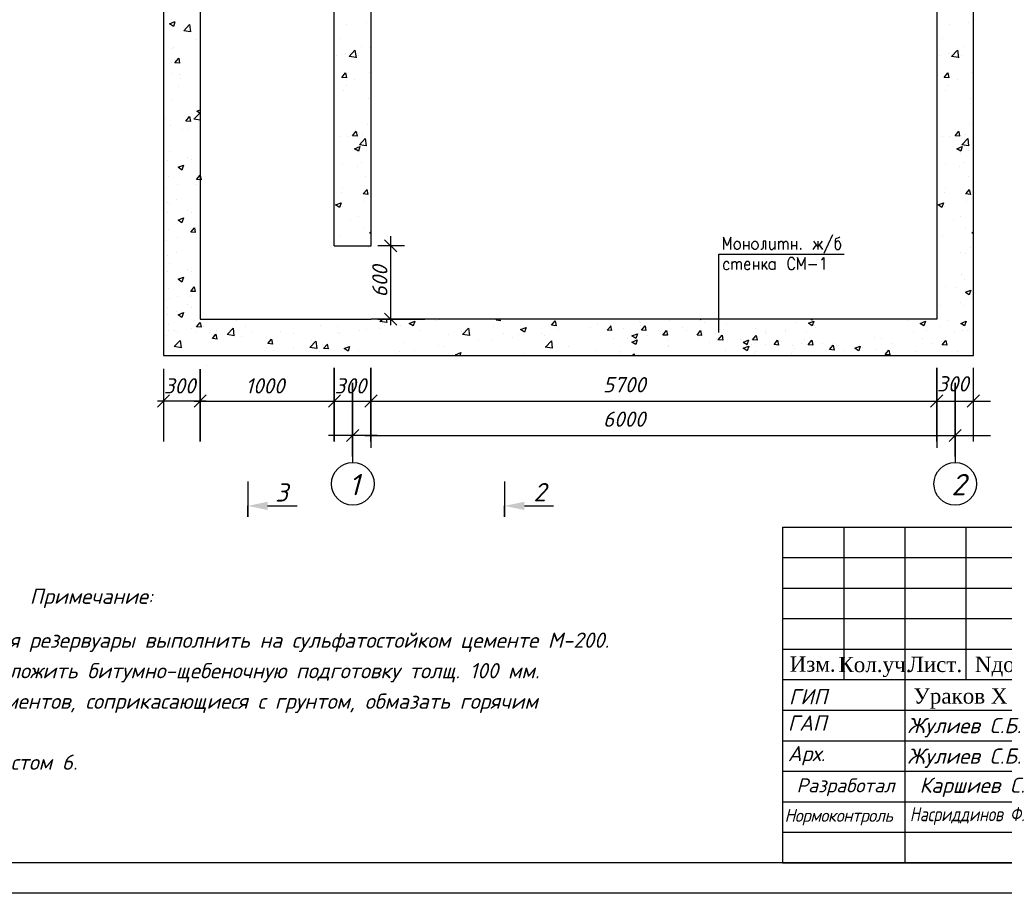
# Model space of a CAD drawing. Extents: x -119078 to 1619993, y 264752 to 340742.
# Tile 50 of 220: x 387511 to 403645, y 297220 to 311529. Entities that reach past the tile are written whole.
import ezdxf
from ezdxf.enums import TextEntityAlignment as Align

# ---------------------------------------------------------------- set-up
doc = ezdxf.new("R2010")
doc.units = 0
doc.header["$MEASUREMENT"] = 0
doc.linetypes.add('CONTI', pattern=[0])
doc.layers.get('0').update_dxf_attribs({"color": 250, "linetype": 'CONTI'})
for name, color, linetype in [('BC-Form$1$SHEET-TEXT', 7, 'Continuous'), ('PDF _Геометрия', 250, 'Continuous'), ('PDF _Сплошная заливка', 7, 'Continuous'), ('PDF _Текст', 7, 'Continuous'), ('SHTAMP', 250, 'Continuous')]:
    doc.layers.add(name, color=color, linetype=linetype)
doc.layers.add('Графа', color=7, linetype='Continuous', lineweight=30)
doc.layers.add('НАДПИСИ', color=7, linetype='Continuous', lineweight=13)
doc.styles.add('ICOCPEUR', font='isocpeui.ttf')
doc.styles.add('ISO', font='times.ttf')
doc.styles.add('ISOCPEUR', font='isocpeui.ttf')
doc.styles.add('PDF ISOCPEUR Italic', font='isocpeui.ttf')
doc.styles.add('ГОСТ 250', font='isocpeui.ttf', dxfattribs={"height": 250})
doc.styles.add('ГОСТ 350', font='isocpeui.ttf', dxfattribs={"height": 350})

# ---------------------------------------------------------------- blocks, each defined once
blk = doc.blocks.new('A$Cbab827f9')
at = {"layer": 'Графа'}
for p, q in [((-18500, 5500), (0, 5500)), ((-18500, 5500), (0, 5500)), ((-18500, 5500), (-18500, 0)), ((-17500, 5500), (-17500, 3000)), ((-16500, 5500), (-16500, 0)), ((-15500, 5500), (-15500, 3000)), ((-18500, 5000), (-12000, 5000)), ((-18500, 4500), (-12000, 4500)), ((-18500, 4000), (-12000, 4000)), ((-18500, 3500), (-12000, 3500)), ((-18500, 3000), (0, 3000)), ((-18500, 2500), (-12000, 2500)), ((-18500, 2000), (-12000, 2000)), ((-18500, 1500), (-12000, 1500)), ((-18500, 1000), (-12000, 1000)), ((-18500, 500), (-12000, 500)), ((-18500, 0), (0, 0)), ((-18500, 0), (0, 0))]:
    blk.add_line(p, q, dxfattribs=at)
at = {"style": 'ISOCPEUR'}
for s, p in [('ГAП            ', (-18415, 2164)), ('Арх.  ', (-18415, 1664))]:
    blk.add_text(s, height=250, dxfattribs=at).set_placement(p)
at = {"insert": (-18397, 2846, 0), "char_height": 250, "attachment_point": 1, "style": 'ISOCPEUR'}
blk.add_mtext_dynamic_manual_height_columns('ГИП', width=1128.03, gutter_width=1500, heights=[0], dxfattribs=at)
at = {"color": 7, "lineweight": 20, "insert": (-16356, 2857), "char_height": 250, "attachment_point": 1, "style": 'ISO'}
blk.add_mtext_dynamic_manual_height_columns('Ураков Х', width=2171.11, gutter_width=1500, heights=[0], dxfattribs=at)
at = {"insert": (-18469, 881), "char_height": 210, "width": 1971.75, "attachment_point": 1, "style": 'ISOCPEUR'}
blk.add_mtext('{\\W0.95;\\T0.95;Нормоконтроль}', dxfattribs=at)
at = {"color": 3, "lineweight": 30, "insert": (-16415, 911), "char_height": 230, "width": 2499.02, "attachment_point": 1, "style": 'PDF ISOCPEUR Italic'}
blk.add_mtext('\\pt500;{\\W0.8;\\C7;Насриддинов Ф.}', dxfattribs=at)
at = {"layer": 'BC-Form$1$SHEET-TEXT', "width": 12000, "attachment_point": 5, "style": 'ГОСТ 350'}
for s, insert, char_height in [('Разработал', (-17469, 1237), 230), ('Каршиев С.', (-15395, 1237), 250)]:
    blk.add_mtext(s, dxfattribs=dict(at, insert=insert, char_height=char_height))
at = {"layer": 'SHTAMP', "style": 'ГОСТ 250'}
for p in [(-16456, 2123), (-16456, 1623)]:
    blk.add_text('Жулиев С.Б. ', height=250, dxfattribs=at).set_placement(p)
at = {"layer": 'НАДПИСИ', "linetype": 'Continuous', "ltscale": 1000, "style": 'ISO'}
for s, p in [('Изм.', (-18009, 3255)), ('Кол.уч.', (-16988, 3248)), ('Лист.', (-16000, 3250)), ('Nдок.', (-14885, 3250))]:
    blk.add_text(s, height=250, dxfattribs=at).set_placement(p, align=Align.MIDDLE_CENTER)

msp = doc.modelspace()

# ---------------------------------------------------------------- linework, layer by layer
at = {"layer": 'PDF _Геометрия', "color": 7, "lineweight": -3}
for p, q in [((392666.183, 307826.7), (393267.332, 307826.7)), ((392666.183, 306626.7), (393267.332, 306626.7))]:
    msp.add_line(p, q, dxfattribs=at)
at = {"layer": 'PDF _Геометрия', "lineweight": -3}
msp.add_lwpolyline([(377016.476, 326913.75), (419012.24, 326913.75), (419012.24, 297220.375), (377016.476, 297220.375)], dxfattribs=at)
at = {"layer": 'PDF _Геометрия', "lineweight": 30}
msp.add_lwpolyline([(379014.662, 326414.204), (418512.694, 326414.204), (418512.694, 297719.921), (379014.662, 297719.921)], close=True, dxfattribs=at)
at = {"layer": 'PDF _Геометрия', "color": 7, "lineweight": -3}
for points in [[(389867.877, 323545.595), (389867.877, 306029.785), (392666.183, 306029.785), (392666.183, 306029.785), (403139.077, 306029.785), (403139.077, 323545.595)], [(399257.491, 307900.967), (399278.658, 307900.967), (399295.592, 307892.5), (399312.526, 307871.333), (399316.759, 307841.699), (399316.759, 307824.765), (399312.526, 307795.131), (399295.592, 307778.197), (399278.658, 307765.497), (399257.491, 307765.497), (399240.557, 307778.197), (399227.857, 307795.131), (399219.39, 307824.765), (399219.39, 307841.699), (399227.857, 307871.333), (399240.557, 307892.5)], [(399545.365, 307900.967), (399570.766, 307900.967), (399583.466, 307892.5), (399600.4, 307871.333), (399608.867, 307841.699), (399608.867, 307824.765), (399600.4, 307795.131), (399583.466, 307778.197), (399570.766, 307765.497), (399545.365, 307765.497), (399532.665, 307778.197), (399515.731, 307795.131), (399507.264, 307824.765), (399507.264, 307841.699), (399515.731, 307871.333), (399532.665, 307892.5)], [(400307.385, 307786.664), (400303.152, 307778.197), (400307.385, 307765.497), (400315.852, 307778.197)]]:
    msp.add_lwpolyline(points, close=True, dxfattribs=at)
for points in [[(392666.183, 307826.7), (392666.183, 322948.679), (390469.026, 322948.679), (390469.026, 306626.7), (392666.183, 306626.7)], [(393267.332, 307826.7), (393267.332, 322948.679), (402537.928, 322948.679), (402537.839, 306626.7), (393267.332, 306626.7)], [(400828.099, 308006.803), (400688.395, 307701.995)], [(399164.355, 307765.497), (399164.355, 307968.702), (399105.087, 307824.765), (399045.819, 307968.702), (399045.819, 307765.497)], [(399371.794, 307900.967), (399371.794, 307765.497)], [(399456.463, 307900.967), (399456.463, 307765.497)], [(399735.87, 307765.497), (399735.87, 307900.967), (399693.536, 307900.967), (399693.536, 307803.598), (399685.069, 307778.197), (399668.135, 307765.497), (399655.435, 307765.497)], [(399799.372, 307900.967), (399799.372, 307803.598), (399807.839, 307778.197), (399820.539, 307765.497), (399845.94, 307765.497), (399858.64, 307778.197), (399884.041, 307803.598)], [(399884.041, 307900.967), (399884.041, 307765.497)], [(399943.309, 307900.967), (399943.309, 307765.497)], [(399943.309, 307862.866), (399964.476, 307892.5), (399981.41, 307900.967), (399998.344, 307900.967), (400011.044, 307892.5), (400019.511, 307862.866), (400019.511, 307765.497)], [(400019.511, 307862.866), (400040.678, 307892.5), (400057.612, 307900.967), (400074.546, 307900.967), (400087.246, 307892.5), (400095.713, 307862.866), (400095.713, 307765.497)], [(400154.981, 307900.967), (400154.981, 307765.497)], [(400239.65, 307900.967), (400239.65, 307765.497)], [(400658.761, 307900.967), (400591.026, 307816.298), (400523.291, 307900.967)], [(400591.026, 307900.967), (400591.026, 307765.497)], [(400950.868, 307968.702), (400933.935, 307956.002), (400895.834, 307947.535), (400878.9, 307939.068), (400874.666, 307917.901), (400874.666, 307803.598), (400878.9, 307786.664), (400887.367, 307778.197), (400904.301, 307765.497), (400925.468, 307765.497), (400942.402, 307778.197), (400955.102, 307795.131), (400963.569, 307824.765), (400963.569, 307841.699), (400955.102, 307871.333), (400950.868, 307879.8), (400942.402, 307892.5), (400925.468, 307900.967), (400904.301, 307900.967), (400887.367, 307892.5), (400874.666, 307871.333)], [(398965.383, 306406.561), (398965.383, 307689.295), (401018.604, 307689.295)], [(399371.794, 307833.232), (399456.463, 307833.232)], [(400154.981, 307833.232), (400239.65, 307833.232)], [(400514.824, 307765.497), (400569.858, 307841.699)], [(400612.193, 307841.699), (400667.228, 307765.497)], [(399134.721, 307536.891), (399122.021, 307558.058), (399105.087, 307566.525), (399083.92, 307566.525), (399066.986, 307558.058), (399050.052, 307536.891), (399045.819, 307511.49), (399045.819, 307490.323), (399050.052, 307460.689), (399066.986, 307443.755), (399083.92, 307435.288), (399105.087, 307435.288), (399122.021, 307443.755), (399134.721, 307460.689)], [(399181.289, 307566.525), (399181.289, 307435.288)], [(399181.289, 307528.424), (399202.456, 307558.058), (399219.39, 307566.525), (399236.324, 307566.525), (399249.024, 307558.058), (399257.491, 307528.424), (399257.491, 307435.288)], [(399257.491, 307528.424), (399278.658, 307558.058), (399295.592, 307566.525), (399312.526, 307566.525), (399325.226, 307558.058), (399333.693, 307528.424), (399333.693, 307435.288)], [(399388.728, 307511.49), (399477.63, 307511.49), (399477.63, 307528.424), (399469.163, 307549.591), (399464.93, 307558.058), (399447.996, 307566.525), (399426.829, 307566.525), (399409.895, 307558.058), (399392.961, 307536.891), (399388.728, 307511.49), (399388.728, 307490.323), (399392.961, 307460.689), (399409.895, 307443.755), (399426.829, 307435.288), (399447.996, 307435.288), (399464.93, 307443.755), (399477.63, 307460.689)], [(399532.665, 307566.525), (399532.665, 307435.288)], [(399617.334, 307566.525), (399617.334, 307435.288)], [(399676.602, 307566.525), (399676.602, 307435.288)], [(399752.804, 307566.525), (399676.602, 307473.389)], [(399884.041, 307460.689), (399867.107, 307443.755), (399850.173, 307435.288), (399829.006, 307435.288), (399812.072, 307443.755), (399807.839, 307452.222), (399799.372, 307460.689), (399790.905, 307490.323), (399790.905, 307511.49), (399799.372, 307536.891), (399812.072, 307558.058), (399829.006, 307566.525), (399850.173, 307566.525), (399867.107, 307558.058), (399884.041, 307536.891)], [(399884.041, 307566.525), (399884.041, 307435.288)], [(400210.016, 307587.692), (400201.549, 307604.626), (400193.082, 307613.093), (400188.849, 307625.793), (400171.915, 307634.26), (400142.281, 307634.26), (400125.347, 307625.793), (400116.88, 307613.093), (400112.647, 307604.626), (400104.18, 307587.692), (400095.713, 307558.058), (400095.713, 307511.49), (400104.18, 307481.856), (400112.647, 307460.689), (400125.347, 307443.755), (400142.281, 307435.288), (400171.915, 307435.288), (400188.849, 307443.755), (400201.549, 307460.689), (400210.016, 307481.856)], [(400379.353, 307435.288), (400379.353, 307634.26), (400315.852, 307490.323), (400256.584, 307634.26), (400256.584, 307435.288)], [(400650.294, 307596.159), (400667.228, 307604.626), (400688.395, 307634.26), (400688.395, 307435.288)], [(399532.665, 307498.79), (399617.334, 307498.79)], [(399706.236, 307511.49), (399761.271, 307435.288)], [(400438.622, 307519.957), (400574.092, 307519.957)], [(391250.783, 303963.864), (391250.783, 303383.882), (391250.783, 303565.921)], [(395455.427, 303963.864), (395455.427, 303383.882), (395455.427, 303565.921)], [(391572.524, 303565.921), (392055.137, 303565.921)], [(395781.403, 303565.921), (396259.782, 303565.921)]]:
    msp.add_lwpolyline(points, dxfattribs=at)
at = {"layer": 'PDF _Геометрия', "color": 8, "lineweight": -3, "true_color": 0x767676}
for points in [[(390054.148, 311495.161), (390028.748, 311418.959), (389965.246, 311461.293), (390054.148, 311499.394)], [(390003.347, 311524.795), (390003.347, 311524.795)], [(390037.215, 311490.927), (390037.215, 311490.927)], [(392873.622, 311444.36), (392873.622, 311444.36)], [(393191.13, 311486.694), (393191.13, 311486.694)], [(402745.367, 311444.306), (402745.367, 311444.306)], [(403062.875, 311486.64), (403062.875, 311486.64)], [(390405.524, 311203.053), (390405.524, 311203.053)], [(392759.319, 311219.987), (392759.319, 311219.987)], [(393114.928, 311088.75), (393114.928, 311088.75)], [(393254.632, 311080.283), (393254.632, 311080.283)], [(402631.064, 311219.933), (402631.064, 311219.933)], [(402986.673, 311088.697), (402986.673, 311088.697)], [(403126.377, 311080.23), (403126.377, 311080.23)], [(389990.647, 311063.35), (389990.647, 311063.35)], [(389994.88, 311063.35), (389994.88, 311063.35)], [(390024.514, 311067.583), (390024.514, 311067.583)], [(392704.284, 310949.047), (392704.284, 310949.047)], [(392856.688, 310982.914), (392856.688, 310982.914)], [(393021.793, 310910.946), (392907.49, 310927.879), (393004.859, 311029.482), (393021.793, 310906.712)], [(393064.127, 310940.58), (393064.127, 310940.58)], [(402576.029, 310948.993), (402576.029, 310948.993)], [(402728.433, 310982.861), (402728.433, 310982.861)], [(402893.537, 310910.892), (402779.234, 310927.826), (402876.604, 311029.428), (402893.537, 310906.659)], [(402935.872, 310940.526), (402935.872, 310940.526)], [(390007.58, 310644.239), (390007.58, 310644.239)], [(390134.584, 310627.305), (390134.584, 310627.305)], [(393237.698, 310656.939), (393237.698, 310656.939)], [(403109.443, 310656.885), (403109.443, 310656.885)], [(390104.95, 310432.566), (390104.95, 310432.566)], [(390151.518, 310559.57), (390151.518, 310559.57)], [(392865.155, 310445.267), (392865.155, 310445.267)], [(393004.859, 310546.869), (393004.859, 310546.869)], [(402736.9, 310445.213), (402736.9, 310445.213)], [(402876.604, 310546.816), (402876.604, 310546.816)], [(392810.12, 310369.065), (392810.12, 310369.065)], [(402681.865, 310369.011), (402681.865, 310369.011)], [(389990.647, 310220.894), (389990.647, 310220.894)], [(393224.998, 310233.595), (393224.998, 310233.595)], [(403096.743, 310233.541), (403096.743, 310233.541)], [(390469.026, 309882.219), (390363.19, 309899.153), (390464.792, 310000.755), (390469.026, 309971.121)], [(390469.026, 309992.288), (390413.991, 310030.389), (390469.026, 310051.557)], [(392670.417, 310047.323), (392670.417, 310047.323)], [(402542.162, 310047.269), (402542.162, 310047.269)], [(389905.978, 309911.853), (389905.978, 309911.853)], [(389977.946, 309797.55), (389977.946, 309797.55)], [(393208.064, 309814.484), (393208.064, 309814.484)], [(403079.809, 309814.43), (403079.809, 309814.43)], [(390172.685, 309738.282), (390172.685, 309738.282)], [(390270.054, 309729.815), (390270.054, 309729.815)], [(392882.089, 309623.979), (392882.089, 309623.979)], [(393026.026, 309700.181), (393038.726, 309623.979), (392966.758, 309628.212), (393026.026, 309704.414)], [(393136.096, 309649.379), (393136.096, 309649.379)], [(402753.834, 309623.925), (402753.834, 309623.925)], [(402897.771, 309700.127), (402910.471, 309623.925), (402838.503, 309628.159), (402897.771, 309704.36)], [(403007.84, 309649.326), (403007.84, 309649.326)], [(392759.319, 309611.278), (392759.319, 309611.278)], [(402631.064, 309611.225), (402631.064, 309611.225)], [(389961.013, 309374.206), (389961.013, 309374.206)], [(393059.894, 309331.871), (393059.894, 309331.871)], [(393191.13, 309391.139), (393191.13, 309391.139)], [(402931.638, 309331.817), (402931.638, 309331.817)], [(403062.875, 309391.086), (403062.875, 309391.086)], [(389935.612, 309230.268), (389935.612, 309230.268)], [(390253.12, 309272.603), (390253.12, 309272.603)], [(390329.322, 309234.502), (390329.322, 309234.502)], [(392801.653, 309149.833), (392801.653, 309149.833)], [(393119.162, 309192.167), (393119.162, 309192.167)], [(402673.398, 309149.779), (402673.398, 309149.779)], [(402990.907, 309192.114), (402990.907, 309192.114)], [(390485.96, 308908.527), (390409.758, 308912.76), (390469.026, 308984.729), (390481.726, 308908.527)], [(393042.96, 309120.199), (393042.96, 309120.199)], [(402914.705, 309120.145), (402914.705, 309120.145)], [(389944.079, 308955.095), (389944.079, 308955.095)], [(390100.716, 308823.858), (390100.716, 308823.858)], [(390401.291, 308832.325), (390401.291, 308832.325)], [(393178.43, 308967.795), (393178.43, 308967.795)], [(403050.175, 308967.741), (403050.175, 308967.741)], [(389918.678, 308768.823), (389918.678, 308768.823)], [(392788.953, 308692.621), (392788.953, 308692.621)], [(392805.887, 308760.356), (392805.887, 308760.356)], [(393199.597, 308747.656), (393216.531, 308667.22), (393140.329, 308675.687), (393203.831, 308747.656)], [(402660.698, 308692.567), (402660.698, 308692.567)], [(402677.632, 308760.303), (402677.632, 308760.303)], [(403071.342, 308747.602), (403088.276, 308667.167), (403012.074, 308675.634), (403075.576, 308747.602)], [(389931.378, 308531.75), (389931.378, 308531.75)], [(389961.013, 308509.811), (389961.013, 308509.811)], [(390083.782, 308586.785), (390083.782, 308586.785)], [(393161.496, 308544.451), (393161.496, 308544.451)], [(403033.241, 308544.397), (403033.241, 308544.397)], [(389935.612, 308365.874), (389935.612, 308365.874)], [(390253.12, 308408.208), (390253.12, 308408.208)], [(390329.322, 308370.107), (390329.322, 308370.107)], [(392793.187, 308472.482), (392793.187, 308472.482)], [(402664.931, 308472.428), (402664.931, 308472.428)], [(392932.89, 308252.343), (392932.89, 308252.343)], [(393059.894, 308303.144), (393059.894, 308303.144)], [(402804.635, 308252.289), (402804.635, 308252.289)], [(402931.638, 308303.091), (402931.638, 308303.091)], [(389944.079, 308090.7), (389944.079, 308090.7)], [(390389.978, 308044.132), (390313.776, 308048.366), (390373.044, 308120.334), (390385.744, 308044.132)], [(393144.562, 308121.106), (393144.562, 308121.106)], [(393267.332, 308027.97), (393241.932, 308032.204), (393267.332, 308057.604)], [(403016.307, 308121.052), (403016.307, 308121.052)], [(403139.077, 308027.917), (403113.677, 308032.15), (403139.077, 308057.551)], [(389918.678, 307904.428), (389918.678, 307904.428)], [(390100.716, 307959.463), (390100.716, 307959.463)], [(390401.291, 307967.93), (390401.291, 307967.93)], [(392755.086, 308002.57), (392755.086, 308002.57)], [(402626.83, 308002.516), (402626.83, 308002.516)], [(390083.782, 307722.39), (390083.782, 307722.39)], [(393220.764, 307799.364), (393220.764, 307799.364)], [(402931.638, 307723.109), (402931.638, 307723.109)], [(403003.607, 307697.708), (403003.607, 307697.708)], [(403092.509, 307799.311), (403092.509, 307799.311)], [(389931.378, 307667.356), (389931.378, 307667.356)], [(389961.013, 307541.095), (389961.013, 307541.095)], [(389935.612, 307397.158), (389935.612, 307397.158)], [(390253.12, 307439.493), (390253.12, 307439.493)], [(390329.322, 307401.392), (390329.322, 307401.392)], [(402940.105, 307359.033), (402940.105, 307359.033)], [(402986.673, 307274.364), (402986.673, 307274.364)], [(389944.079, 307121.984), (389944.079, 307121.984)], [(390388.834, 307075.416), (390312.632, 307079.65), (390371.9, 307151.618), (390384.601, 307075.416)], [(402673.398, 307151.594), (402673.398, 307151.594)], [(402842.736, 307147.36), (402842.736, 307147.36)], [(403007.84, 307066.925), (403096.743, 307100.793), (403071.342, 307020.357), (403007.84, 307062.692)], [(389918.678, 306935.713), (389918.678, 306935.713)], [(389961.013, 306959.867), (389961.013, 306959.867)], [(390100.716, 306990.748), (390100.716, 306990.748)], [(390304.165, 306999.214), (390304.165, 306999.214)], [(402923.172, 306897.587), (402923.172, 306897.587)], [(403109.443, 306978.023), (403109.443, 306978.023)], [(389935.612, 306815.93), (389935.612, 306815.93)], [(390083.782, 306753.675), (390083.782, 306753.675)], [(390253.12, 306858.264), (390253.12, 306858.264)], [(390329.322, 306820.163), (390329.322, 306820.163)], [(402605.663, 306855.253), (402605.663, 306855.253)], [(402969.739, 306855.253), (402969.739, 306855.253)], [(389931.378, 306698.64), (389931.378, 306698.64)], [(390372.621, 306597.066), (390372.621, 306597.066)], [(390485.96, 306494.188), (390409.758, 306498.421), (390469.026, 306570.39), (390481.726, 306494.188)], [(391061.708, 306597.066), (391061.708, 306597.066)], [(392014.233, 306614), (392014.233, 306614)], [(393517.105, 306626.7), (393525.572, 306567.432), (393411.269, 306584.366), (393453.604, 306626.7)], [(393999.718, 306567.432), (393999.718, 306567.432)], [(394317.226, 306609.767), (394317.226, 306609.767)], [(394397.662, 306614), (394397.662, 306614)], [(395392.521, 306597.066), (395316.319, 306605.533), (395333.253, 306626.7)], [(395388.288, 306597.066), (395384.054, 306626.7)], [(396019.071, 306626.7), (396019.071, 306626.7)], [(397665.881, 306592.833), (397665.881, 306592.833)], [(397677.934, 306563.199), (397677.934, 306563.199)], [(398152.08, 306605.533), (398152.08, 306605.533)], [(398660.093, 306626.7), (398672.794, 306618.234), (398677.027, 306626.7)], [(398724.242, 306563.199), (398724.242, 306563.199)], [(400222.881, 306567.432), (400222.881, 306567.432)], [(400481.121, 306626.7), (400498.055, 306614), (400502.288, 306626.7)], [(401336.276, 306618.234), (401336.276, 306618.234)], [(402051.729, 306605.533), (402051.729, 306605.533)], [(402352.303, 306588.599), (402326.902, 306512.397), (402263.401, 306554.732), (402352.303, 306592.833)], [(402719.242, 306605.533), (402719.242, 306605.533)], [(403019.817, 306588.599), (402994.416, 306512.397), (402930.914, 306554.732), (403019.817, 306592.833)], [(389944.079, 306540.756), (389944.079, 306540.756)], [(389949.277, 306436.195), (389949.277, 306436.195)], [(390042.413, 306444.662), (390042.413, 306444.662)], [(390100.716, 306409.519), (390100.716, 306409.519)], [(390320.855, 306470.063), (390320.855, 306470.063)], [(390401.291, 306417.986), (390401.291, 306417.986)], [(390520.792, 306508.164), (390520.792, 306508.164)], [(390626.628, 306410.795), (390626.628, 306410.795)], [(390638.364, 306436.195), (390638.364, 306436.195)], [(390731.499, 306444.662), (390731.499, 306444.662)], [(391023.607, 306351.527), (390909.304, 306372.694), (391006.673, 306474.296), (391019.374, 306351.527)], [(391209.879, 306508.164), (391209.879, 306508.164)], [(391315.715, 306410.795), (391315.715, 306410.795)], [(391777.16, 306423.495), (391777.16, 306423.495)], [(392437.577, 306516.631), (392437.577, 306516.631)], [(392716.985, 306503.931), (392716.985, 306503.931)], [(392716.985, 306398.094), (392716.985, 306398.094)], [(392750.852, 306393.861), (392750.852, 306393.861)], [(393085.294, 306431.962), (393085.294, 306431.962)], [(393199.597, 306461.596), (393199.597, 306461.596)], [(393398.569, 306474.296), (393398.569, 306474.296)], [(393491.705, 306520.864), (393491.705, 306520.864)], [(393745.711, 306525.098), (393745.711, 306525.098)], [(394075.92, 306444.662), (394075.92, 306444.662)], [(394753.271, 306419.262), (394753.271, 306419.262)], [(395278.218, 306499.697), (395278.218, 306499.697)], [(396332.346, 306457.363), (396332.346, 306457.363)], [(396869.993, 306486.997), (396869.993, 306486.997)], [(396975.829, 306537.798), (396975.829, 306537.798)], [(397212.902, 306440.429), (397136.7, 306444.662), (397200.202, 306516.631)], [(397187.501, 306529.331), (397187.501, 306529.331)], [(397212.902, 306436.195), (397195.968, 306516.631)], [(397411.228, 306478.53), (397411.228, 306478.53)], [(397690.635, 306520.864), (397690.635, 306520.864)], [(397983.389, 306436.195), (397983.389, 306436.195)], [(398110.392, 306436.195), (398123.093, 306359.993), (398046.891, 306364.227), (398110.392, 306440.429)], [(398367.986, 306491.23), (398367.986, 306491.23)], [(398439.954, 306444.662), (398439.954, 306444.662)], [(398685.494, 306355.76), (398609.292, 306364.227), (398668.56, 306436.195), (398681.261, 306355.76)], [(399049.57, 306461.596), (399049.57, 306461.596)], [(399096.138, 306537.798), (399096.138, 306537.798)], [(399570.93, 306478.53), (399570.93, 306478.53)], [(399726.921, 306431.962), (399726.921, 306431.962)], [(399736.035, 306406.561), (399736.035, 306406.561)], [(400053.543, 306448.896), (400053.543, 306448.896)], [(400065.597, 306423.495), (400065.597, 306423.495)], [(400404.272, 306406.561), (400404.272, 306406.561)], [(400536.156, 306512.397), (400536.156, 306512.397)], [(400543.976, 306486.997), (400543.976, 306486.997)], [(402161.798, 306410.795), (402161.798, 306410.795)], [(402373.47, 306440.429), (402373.47, 306440.429)], [(402588.729, 306503.877), (402588.729, 306503.877)], [(402829.312, 306410.795), (402829.312, 306410.795)], [(402957.039, 306431.908), (402957.039, 306431.908)], [(403040.984, 306440.429), (403040.984, 306440.429)], [(403071.342, 306461.543), (403071.342, 306461.543)], [(389918.678, 306354.484), (389918.678, 306354.484)], [(390158.028, 306154.496), (390043.725, 306175.663), (390141.094, 306277.266), (390153.794, 306154.496)], [(390744.2, 306296.492), (390667.998, 306304.959), (390727.266, 306376.927), (390739.966, 306296.492)], [(391137.91, 306343.06), (391137.91, 306343.06)], [(391993.066, 306381.161), (391993.066, 306381.161)], [(392285.173, 306279.558), (392285.173, 306279.558)], [(393796.513, 306245.691), (393796.513, 306245.691)], [(394537.365, 306372.694), (394537.365, 306372.694)], [(395024.212, 306275.325), (395024.212, 306275.325)], [(395265.518, 306275.325), (395265.518, 306275.325)], [(395430.622, 306389.628), (395430.622, 306389.628)], [(395587.26, 306317.659), (395587.26, 306317.659)], [(395680.395, 306368.46), (395680.395, 306368.46)], [(396065.639, 306381.161), (396065.639, 306381.161)], [(396107.973, 306359.993), (396107.973, 306359.993)], [(396124.907, 306165.255), (396222.276, 306266.858), (396234.977, 306148.321), (396120.674, 306165.255)], [(397242.536, 306309.192), (397242.536, 306309.192)], [(397462.675, 306304.959), (397462.675, 306304.959)], [(397796.471, 306364.227), (397796.471, 306364.227)], [(398144.26, 306275.325), (398144.26, 306275.325)], [(398638.926, 306321.892), (398638.926, 306321.892)], [(398821.611, 306245.691), (398821.611, 306245.691)], [(398914.747, 306381.161), (398914.747, 306381.161)], [(398935.914, 306300.725), (398935.914, 306300.725)], [(398943.734, 306275.325), (398943.734, 306275.325)], [(399316.277, 306292.258), (399316.277, 306292.258)], [(399367.725, 306249.924), (399431.227, 306207.59), (399456.627, 306283.792)], [(399371.958, 306249.924), (399460.861, 306283.792)], [(399748.089, 306381.161), (399748.089, 306381.161)], [(399947.707, 306199.123), (399871.505, 306207.59), (399930.773, 306279.558), (399943.473, 306199.123)], [(399993.628, 306262.624), (399993.628, 306262.624)], [(400374.638, 306288.025), (400374.638, 306288.025)], [(400488.941, 306279.558), (400505.875, 306199.123), (400429.673, 306203.356), (400493.175, 306279.558)], [(400670.979, 306232.99), (400670.979, 306232.99)], [(401509.848, 306321.892), (401509.848, 306321.892)], [(401632.618, 306313.426), (401632.618, 306313.426)], [(402300.131, 306313.426), (402300.131, 306313.426)], [(391548.554, 306152.555), (391548.554, 306152.555)], [(391679.791, 306110.22), (391679.791, 306110.22)], [(391997.299, 306152.555), (391997.299, 306152.555)], [(392420.644, 306093.287), (392420.644, 306093.287)], [(392479.912, 306216.056), (392479.912, 306216.056)], [(392547.647, 306216.056), (392564.581, 306139.854), (392488.379, 306144.088), (392551.88, 306216.056)], [(393055.66, 306118.687), (393055.66, 306118.687)], [(393728.778, 306101.753), (393728.778, 306101.753)], [(393982.784, 306105.987), (393982.784, 306105.987)], [(394380.728, 306190.656), (394380.728, 306190.656)], [(394465.397, 306169.489), (394465.397, 306169.489)], [(394672.836, 306029.785), (394651.668, 306042.485), (394740.571, 306076.353), (394723.637, 306029.785)], [(396501.683, 306182.189), (396501.683, 306182.189)], [(396958.895, 306118.687), (396958.895, 306118.687)], [(397331.439, 306093.287), (397331.439, 306093.287)], [(397619.313, 306211.823), (397619.313, 306211.823)], [(398135.793, 306199.123), (398135.793, 306199.123)], [(398143.613, 306169.489), (398143.613, 306169.489)], [(399083.438, 306118.687), (399083.438, 306118.687)], [(399498.962, 306216.056), (399498.962, 306216.056)], [(399582.984, 306101.753), (399582.984, 306101.753)], [(399735.388, 306207.59), (399735.388, 306207.59)], [(400176.313, 306190.656), (400176.313, 306190.656)], [(400210.18, 306144.088), (400210.18, 306144.088)], [(400323.837, 306228.757), (400323.837, 306228.757)], [(400849.43, 306224.523), (400849.43, 306224.523)], [(400853.664, 306161.022), (400853.664, 306161.022)], [(400891.765, 306186.422), (400891.765, 306186.422)], [(401001.834, 306118.687), (401001.834, 306118.687)], [(401255.841, 306105.987), (401196.573, 306148.321), (401285.475, 306182.189), (401260.075, 306105.987)], [(401319.343, 306161.022), (401319.343, 306161.022)], [(401531.015, 306131.388), (401531.015, 306131.388)], [(401801.955, 306224.523), (401801.955, 306224.523)], [(402208.366, 306101.753), (402208.366, 306101.753)], [(402469.469, 306224.523), (402469.469, 306224.523)], [(402875.879, 306101.753), (402875.879, 306101.753)], [(390118.615, 306025.551), (390118.615, 306025.551)], [(390807.701, 306025.551), (390807.701, 306025.551)], [(393665.276, 306063.652), (393665.276, 306063.652)], [(395760.831, 306055.186), (395760.831, 306055.186)], [(396319.645, 306034.018), (396319.645, 306034.018)], [(396853.059, 306029.785), (396853.059, 306029.785)], [(397343.492, 306063.652), (397343.492, 306063.652)], [(397547.344, 306029.785), (397576.978, 306055.186), (397581.212, 306029.785)], [(399558.23, 306055.186), (399558.23, 306055.186)], [(400150.912, 306059.419), (400150.912, 306059.419)], [(401937.426, 306034.018), (401937.426, 306034.018)], [(402604.939, 306034.018), (402604.939, 306034.018)], [(390566.395, 305864.681), (390566.395, 305864.681)]]:
    msp.add_lwpolyline(points, dxfattribs=at)
for points in [[(390308.155, 311330.057), (390198.085, 311346.99), (390295.455, 311448.593)], [(390117.65, 310898.245), (390130.35, 310817.81), (390054.148, 310822.043)], [(392848.221, 310656.939), (392865.155, 310576.504), (392788.953, 310584.97)], [(402719.966, 310656.885), (402736.9, 310576.45), (402660.698, 310584.917)], [(390291.221, 309941.487), (390308.155, 309861.052), (390231.953, 309869.518)], [(393186.897, 309463.108), (393076.827, 309480.042), (393174.197, 309581.644)], [(403058.642, 309463.054), (402948.572, 309479.988), (403045.941, 309581.591)], [(393085.294, 309450.407), (393059.894, 309374.206), (392996.392, 309416.54)], [(402957.039, 309450.354), (402931.638, 309374.152), (402868.137, 309416.486)], [(390193.852, 309145.6), (390168.451, 309065.164), (390104.95, 309111.732)], [(392776.253, 308531.75), (392750.852, 308455.548), (392687.35, 308497.883)], [(402647.998, 308531.697), (402622.597, 308455.495), (402559.095, 308497.829)], [(390193.852, 308281.205), (390168.451, 308200.769), (390104.95, 308247.337)], [(390193.852, 307312.489), (390168.451, 307232.054), (390104.95, 307278.622)], [(390193.852, 306731.261), (390168.451, 306650.825), (390104.95, 306697.393)], [(393982.784, 306588.599), (393957.384, 306512.397), (393893.882, 306554.732)], [(396285.778, 306597.066), (396302.712, 306516.631), (396226.51, 306525.098)], [(400522.809, 306592.833), (400497.408, 306516.631), (400433.907, 306558.965)], [(394880.274, 306355.76), (394765.971, 306372.694), (394867.574, 306478.53)], [(395807.399, 306486.997), (395781.998, 306410.795), (395718.496, 306453.129)], [(397758.37, 306516.631), (397771.07, 306436.195), (397699.102, 306444.662)], [(391637.456, 306296.492), (391654.39, 306216.056), (391578.188, 306224.523)], [(392378.309, 306144.088), (392264.006, 306161.022), (392361.375, 306262.624)], [(397631.367, 306283.792), (397605.966, 306207.59), (397542.464, 306249.924)], [(397632.013, 306385.394), (397606.612, 306309.192), (397543.111, 306351.527)], [(399020.583, 306359.993), (399033.283, 306279.558), (398957.081, 306283.792)], [(399578.751, 306355.76), (399595.685, 306279.558), (399519.483, 306283.792)], [(402687.672, 306275.979), (402704.606, 306195.543), (402628.404, 306204.01)], [(392915.956, 306177.955), (392890.556, 306101.753), (392827.054, 306144.088)], [(399455.981, 306182.189), (399430.58, 306105.987), (399367.079, 306148.321)], [(400840.964, 306199.123), (400857.897, 306118.687), (400781.695, 306127.154)], [(401751.154, 306118.687), (401768.088, 306038.252), (401691.886, 306046.719)]]:
    msp.add_lwpolyline(points, close=True, dxfattribs=at)
at = {"layer": 'PDF _Геометрия', "color": 251, "lineweight": -3, "true_color": 0x535353}
for points in [[(393486.192, 307926.186), (393689.397, 307727.215)], [(392666.183, 304620.048), (392666.183, 305826.58)], [(390566.395, 305383.459), (390367.423, 305184.487)], [(392568.814, 305184.487), (392767.786, 305383.459)], [(393368.935, 305383.459), (393165.73, 305184.487)], [(402436.231, 305184.487), (402635.202, 305383.459)], [(392867.272, 304617.931), (393066.244, 304816.903)], [(402741.089, 304620.048), (402940.061, 304819.02)]]:
    msp.add_lwpolyline(points, close=True, dxfattribs=at)
for points in [[(393587.795, 307983.593), (393587.795, 306525.098)], [(393381.453, 307828.817), (393815.828, 307828.817)], [(393486.192, 306724.07), (393689.397, 306525.098)], [(393381.453, 306626.7), (394147.707, 306626.7)], [(389867.877, 305807.86), (389867.877, 304620.048)], [(390469.026, 305805.474), (390469.026, 304620.048), (390469.026, 305805.474)], [(393265.171, 304620.048), (393265.171, 305826.58), (393265.171, 304518.445)], [(402537.833, 304620.048), (402537.833, 305826.58), (402537.833, 304518.445)], [(403134.749, 305826.58), (403134.749, 304620.048)], [(392966.758, 304373.256), (392966.758, 305579.787), (392966.758, 304271.653)], [(402838.458, 304373.256), (402838.458, 305579.787), (402838.458, 304271.653)], [(389965.246, 305383.459), (389766.274, 305184.487)], [(390566.395, 305281.857), (389766.274, 305281.857)], [(390367.423, 305281.857), (393441.999, 305281.857)], [(393165.73, 305281.857), (403418.159, 305281.857)], [(402436.231, 305281.857), (403236.352, 305281.857)], [(403037.38, 305184.487), (403236.352, 305383.459)], [(393368.935, 304717.417), (392568.814, 304717.417)], [(393165.73, 304717.417), (403418.159, 304717.417)]]:
    msp.add_lwpolyline(points, dxfattribs=at)
at = {"layer": 'PDF _Геометрия', "color": 1, "lineweight": -3}
for centre in [(392968.874, 303926.628), (402840.575, 303926.628)]:
    msp.add_circle(centre, 349.259, dxfattribs=at)
at = {"layer": 'PDF _Сплошная заливка', "lineweight": 30, "transparency": 33554559}
for points in [[(391250.783, 303565.921), (391572.524, 303633.656), (391572.524, 303498.185)], [(395455.427, 303565.921), (395781.403, 303633.656), (395781.403, 303498.185)]]:
    msp.add_solid(points, dxfattribs=at)

# ---------------------------------------------------------------- block references
at = {"color": 1, "lineweight": 30}
msp.add_blockref('A$Cbab827f9', (418512.694, 297719.921), dxfattribs=at)

# ---------------------------------------------------------------- texts
at = {"linetype": 'Continuous', "lineweight": 25, "ltscale": 15, "insert": (12863.76, 311222.017), "char_height": 250, "width": 17877.44941, "attachment_point": 1, "style": 'ICOCPEUR'}
msp.add_mtext('\\pi4862.31;{\\H1.16667x;\\LАнтисейсмические мероприятия\\P\\pi0;\\H0.71428x;\\l       Для обеспечения сейсмостойкости несущих конструкций и фундаментов соблюдены все условия КМК 2.01.03-19 «Строительство в сейсмических районах».\\P\\pi5355.138;\\H1.4x;\\LАнтикоррозионная защита\\l\\P\\pi0;\\H0.71428x;       Защита конструкций от коррозии должна производиться в соответствии КМК 2.03.11-96 "Защита строительных конструкций от коррозии" ГОСТ 9.402-2004 «Покрытия лакокрасочные. Подготовка (металлических поверхностей перед окрашиванием». Антикоррозионное покрытие должно обеспечивать защиту конструкций. \\P       \\A1;Все несущие металлоконструкции грунтовать и\\A0; окрасить эмалью ПФ-115 (ГОСТ6465-76) за 2 раза по грунтовке ГФ-021 (ГОСТ 25129-82)\\A1;.\\P      Для железобетонных конструкций использовать бетон \\A0;на портландцементе по ГОСТ 10178-85*,\\A1; водонепроницаемости W\\A0;4\\A1; и морозостойкостью F100\\A0;.\\A1;\\P\\A0;       \\A1;Все \\A0;поверхности бетонных и ж.б конструкций, соприкасающиеся с грунтом обмазать \\A1;\\C256;горячим битумом за 2 раза\\A0;\\C0; по ГОСТ 28379-89.}\\P\\pi5566.64787;{\\H1.16666x;\\LАнтипросадочные мероприятия\\A1;\\l\\P\\pi0;\\H0.71428x;        В соответствии с требованиями КМК 2.02.01-98 приняты противопросадочные мероприятия для первого типа грунтовых условий. Для устранения просадочных свойств грунтов I типа предусмотрено уплотнение тяжелыми трамбовками грунтов в основании котлованов и устройство подготовки из бетона класса В7,5. Насыпные грунты и строительный мусор толщиной до 1,5м удалить и заменить засыпкой из ГПС до бетонной подготовки.}', dxfattribs=at)
at = {"layer": 'PDF _Текст', "color": 251, "lineweight": 30, "true_color": 0x535353, "insert": (393536.993, 306979.865), "char_height": 249.9795, "attachment_point": 7, "rotation": 90, "style": 'PDF ISOCPEUR Italic'}
msp.add_mtext('600', dxfattribs=at)
at = {"layer": 'PDF _Текст', "color": 251, "lineweight": 30, "true_color": 0x535353, "char_height": 249.9795, "attachment_point": 7, "style": 'PDF ISOCPEUR Italic'}
for s, insert in [('5700', (397069.075, 305425.512)), ('300', (402542.067, 305439.783)), ('300', (389872.11, 305406.479)), ('1000', (391209.879, 305406.479)), ('300', (392670.417, 305406.479)), ('6000', (397069.075, 304861.073))]:
    msp.add_mtext(s, dxfattribs=dict(at, insert=insert))
at = {"layer": 'PDF _Текст', "lineweight": 30, "attachment_point": 7, "style": 'PDF ISOCPEUR Italic'}
for s, insert, char_height in [('1', (392904.431, 303739.266), 349.971), ('2', (402776.131, 303739.266), 349.971), ('3', (391696.018, 303636.453), 299.975), ('2', (395929.582, 303640.562), 299.975), ('Примечание:', (387675.558, 301892.539), 249.97948), ('1. Боковые стенки и днище для резервуары выполнить на сульфатостойком цементе М-200.', (382396.454, 301172.854), 249.97948), ('2. В основании фундаментов уложить битумно-щебеночную подготовку толщ. 100 мм.', (382443.022, 300673.308), 249.97948), ('3. Боковые поверхности фундаментов, соприкасающиеся с грунтом, обмазать горячим', (382443.022, 300173.761), 249.97948), ('4. Данный лист смотреть с листом 6.', (382430.321, 299174.668), 249.97948)]:
    msp.add_mtext(s, dxfattribs=dict(at, insert=insert, char_height=char_height))

doc.saveas('drawing.dxf')
